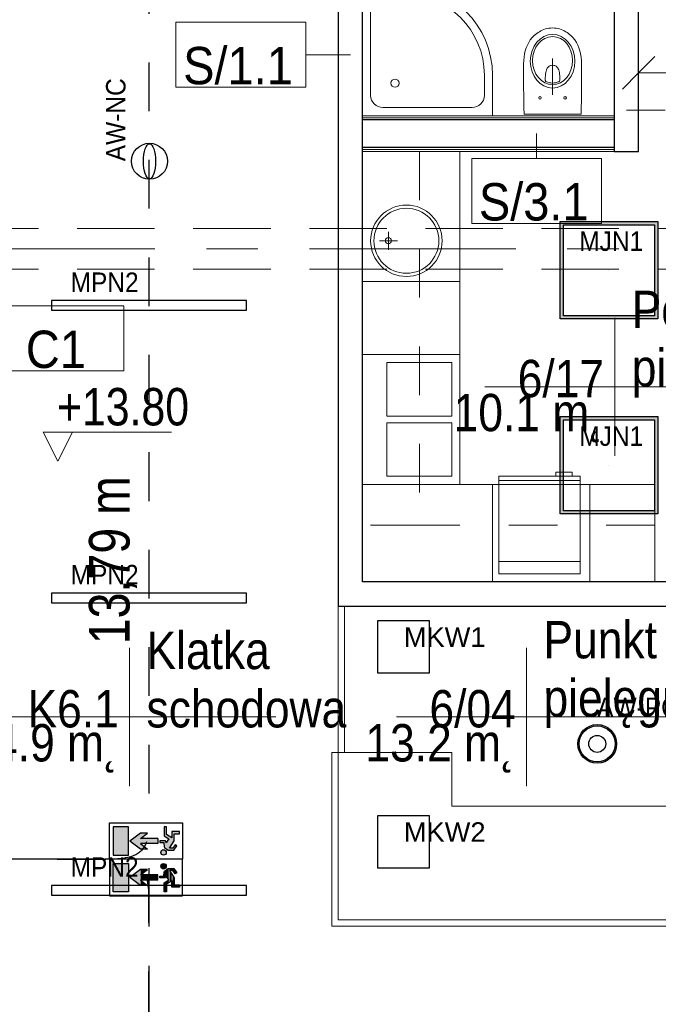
# Model space of a CAD drawing. Header units: centimetres. Extents: x -1631 to 21770, y -8842 to 3590.
# Tile 80 of 142: x -519 to -126, y 1383 to 1989. Entities that reach past the tile are written whole.
import ezdxf

# ---------------------------------------------------------------- set-up
doc = ezdxf.new("R2010")
doc.units = ezdxf.units.CM
for name, pattern in [('Dash', [60, 30, -30]), ('Oś', [222.25, 127, -31.75, 31.75, -31.75]), ('Ukryte', [71.438, 47.625, -23.813])]:
    doc.linetypes.add(name, pattern=pattern)
for name, color, linetype, lineweight in [('A-ANNO-DIMS', 211, 'Continuous', 13), ('A-ANNO-DIMS-100', 211, 'Continuous', 13), ('A-AREA-IDEN', 2, 'Continuous', 13), ('A-DETL', 90, 'Continuous', 9), ('A-DETL-HDLN', 90, 'Ukryte', 9), ('A-WALL', 113, 'Continuous', 13), ('A-WALL-FNSH', 113, 'Continuous', 13), ('A-WALL-IDEN', 211, 'Continuous', 13), ('G-ANNO-DIMS', 111, 'Continuous', 13), ('G-ANNO-TEXT', 231, 'Continuous', 13), ('I-FURN', 30, 'Continuous', 9), ('P-SANR-FIXT', 6, 'Continuous', 9), ('Q-SPCQ', 91, 'Continuous', 9), ('S-GRID', 1, 'Continuous', 13)]:
    doc.layers.add(name, color=color, linetype=linetype, lineweight=lineweight)
doc.layers.add('E_oprawy', color=12, linetype='Continuous')
doc.styles.add('Arial', font='arial.ttf', dxfattribs={"width": 0.9, "height": 18})
doc.styles.add('Arial Narrow_2', font='ARIALN.TTF', dxfattribs={"height": 23})
doc.styles.add('Arial Narrow_4', font='ARIALN.TTF', dxfattribs={"height": 25})
doc.styles.add('Arial Narrow_5', font='ARIALN.TTF', dxfattribs={"height": 20})
doc.styles.add('Arial_11', font='arial.ttf', dxfattribs={"width": 0.85, "height": 23})
doc.styles.add('Arial_12', font='arial.ttf', dxfattribs={"width": 0.9, "height": 23})
doc.dimstyles.new('Diagonal_1_100__0__wewnętrzne', dxfattribs={"dimscale": 30.48, "dimtxt": 20.468619, "dimasz": 0.656168, "dimexe": 0.164042, "dimexo": 0.0625, "dimgap": 0.032808, "dimtad": 1, "dimdec": 0, "dimdsep": 46, "dimtxsty": 'Arial Narrow_5', "dimblk1": 'OBLIQUE', "dimblk2": 'OBLIQUE', "dimsah": 1, "dimcen": 0.09, "dimazin": 0, "dimtfac": 1, "dimtdec": 4, "dimtix": 1, "dimtmove": 0, "dimatfit": 3, "dimfxl": 0, "dimtvp": 1, "dimtolj": 1, "dimtzin": 0, "dimarcsym": 0})

# ---------------------------------------------------------------- blocks, each defined once
blk = doc.blocks.new('Blat - Blat-V4-6_piętro IV __13_80 m_ - stan projektowany')
at = {"layer": 'I-FURN'}
for p, q in [((0, -60), (0, 0)), ((80, 0), (80, -60)), ((80, -60), (0, -60))]:
    blk.add_line(p, q, dxfattribs=at)
blk = doc.blocks.new('Blat - Blat-2328139-6_piętro IV __13_80 m_ - stan projektowany')
at = {"layer": 'I-FURN'}
for p, q in [((0, 60), (0, 0)), ((45, 60), (0, 60)), ((45, 0), (45, 60))]:
    blk.add_line(p, q, dxfattribs=at)
blk = doc.blocks.new('Blat - Blat-1345692-6_piętro IV __13_80 m_ - stan projektowany')
at = {"layer": 'I-FURN'}
for p, q in [((0, -60), (0, 0)), ((80, -60), (0, -60))]:
    blk.add_line(p, q, dxfattribs=at)
blk = doc.blocks.new('Blat - Blat-2328140-6_piętro IV __13_80 m_ - stan projektowany')
at = {"layer": 'I-FURN'}
for p, q in [((0, -60), (0, 0)), ((40, 0), (40, -60)), ((40, -60), (0, -60))]:
    blk.add_line(p, q, dxfattribs=at)
blk = doc.blocks.new('Blat - Blat-2328141-6_piętro IV __13_80 m_ - stan projektowany')
at = {"layer": 'I-FURN'}
for p, q in [((0, -60), (0, 0)), ((60, 0), (60, -60)), ((60, -60), (0, -60))]:
    blk.add_line(p, q, dxfattribs=at)
blk = doc.blocks.new('Blat - Blat-2328144-6_piętro IV __13_80 m_ - stan projektowany')
at = {"layer": 'I-FURN', "linetype": 'Dash'}
for p, q in [((0, -35), (0, 0)), ((230, -35), (0, -35))]:
    blk.add_line(p, q, dxfattribs=at)
blk = doc.blocks.new('Blat - Blat-2328145-6_piętro IV __13_80 m_ - stan projektowany')
at = {"layer": 'I-FURN', "linetype": 'Dash'}
for p, q in [((180, 35), (0, 35)), ((180, 0), (180, 35))]:
    blk.add_line(p, q, dxfattribs=at)
blk = doc.blocks.new('brodzik natryskowy 80x80 półokrągły - brodzik natryskowy 80x80 półokrągły-2355028-6_piętro IV __13_80 m_ - stan projektowany')
at = {"layer": 'P-SANR-FIXT'}
for p, q in [((-60, -5), (-60, 20)), ((-47.5, 15), (7.5, 15)), ((-55, -5), (-55, 7.5)), ((15, 7.5), (15, -47.5)), ((7.5, -55), (-5, -55)), ((20, -60), (-5, -60))]:
    blk.add_line(p, q, dxfattribs=at)
blk.add_circle((0, 0), 2.5, dxfattribs=at)
for centre, radius, start, end in [((-47.5, 7.5), 7.5, 90, 180), ((7.5, 7.5), 7.5, 360, 90), ((-5, -5), 55, 180, 270), ((-5, -5), 50, 180, 270), ((7.5, -47.5), 7.5, 270, 360)]:
    blk.add_arc(centre, radius, start, end, dxfattribs=at)
blk = doc.blocks.new('umywalka okrągła d _44cm stal nierdzewna - Type 1-2356170-6_piętro IV __13_80 m_ - stan projektowany')
at = {"layer": 'P-SANR-FIXT'}
for p, q in [((12.5, 17.93), (12.5, 28.93)), ((7, 23.43), (18, 23.43))]:
    blk.add_line(p, q, dxfattribs=at)
for centre, radius in [((12.5, 34.5), 22), ((12.5, 34.5), 20), ((12.5, 23.43), 1.9)]:
    blk.add_circle(centre, radius, dxfattribs=at)
blk = doc.blocks.new('zlewozmywak dwukomorowy - Type 1-2356268-6_piętro IV __13_80 m_ - stan projektowany')
at = {"layer": 'P-SANR-FIXT'}
for p, q in [((52.5, 67.5), (-27.5, 67.5)), ((-27.5, 67.5), (-27.5, 7.5)), ((52.5, 7.5), (52.5, 67.5)), ((10.5, 62.5), (-22.5, 62.5)), ((-22.5, 62.5), (-22.5, 22.5)), ((10.5, 22.5), (10.5, 62.5)), ((47.5, 62.5), (14.5, 62.5)), ((14.5, 62.5), (14.5, 22.5)), ((47.5, 22.5), (47.5, 62.5)), ((-22.5, 22.5), (10.5, 22.5)), ((14.5, 22.5), (47.5, 22.5))]:
    blk.add_line(p, q, dxfattribs=at)
blk = doc.blocks.new('lodówka niska w zabudowie - Type 1-2357182-6_piętro IV __13_80 m_ - stan projektowany')
at = {"layer": 'Q-SPCQ'}
for p, q in [((22.5, 75), (22.5, 72.5)), ((32.5, 75), (22.5, 75)), ((32.5, 72.5), (32.5, 75)), ((-12.5, 12.5), (-12.5, 72.5)), ((-12.5, 72.5), (37.5, 72.5)), ((37.5, 70), (-12.5, 70)), ((37.5, 72.5), (37.5, 12.5)), ((37.5, 20), (-12.5, 20)), ((37.5, 12.5), (-12.5, 12.5))]:
    blk.add_line(p, q, dxfattribs=at)
blk = doc.blocks.new('Miska ustępowa Nova Pro - Type 1-1223710-6_piętro IV __13_80 m_ - stan projektowany')
at = {"layer": 'P-SANR-FIXT'}
for p, q in [((1.98, 55.03), (1.27, 54.39)), ((2.72, 55.62), (1.98, 55.03)), ((3.54, 56.19), (2.72, 55.62)), ((4.37, 56.71), (3.54, 56.19)), ((5.26, 57.2), (4.37, 56.71)), ((6.17, 57.64), (5.26, 57.2)), ((7.14, 58.04), (6.17, 57.64)), ((8.15, 58.36), (7.14, 58.04)), ((9.18, 58.63), (8.15, 58.36)), ((10.24, 58.83), (9.18, 58.63)), ((11.35, 58.95), (10.24, 58.83)), ((12.51, 59), (11.35, 58.95)), ((13.65, 58.95), (12.51, 59)), ((14.76, 58.83), (13.65, 58.95)), ((15.82, 58.63), (14.76, 58.83)), ((16.85, 58.36), (15.82, 58.63)), ((17.86, 58.04), (16.85, 58.36)), ((18.83, 57.64), (17.86, 58.04)), ((19.74, 57.2), (18.83, 57.64)), ((20.63, 56.71), (19.74, 57.2)), ((21.46, 56.19), (20.63, 56.71)), ((22.28, 55.62), (21.46, 56.19)), ((23.02, 55.03), (22.28, 55.62)), ((23.73, 54.39), (23.02, 55.03)), ((-2.19, 50.07), (-3.03, 48.44)), ((-1.2, 51.63), (-2.19, 50.07)), ((-0.04, 53.06), (-1.2, 51.63)), ((1.27, 54.39), (-0.04, 53.06)), ((25.04, 53.06), (23.73, 54.39)), ((26.2, 51.63), (25.04, 53.06)), ((27.19, 50.07), (26.2, 51.63)), ((28.03, 48.44), (27.19, 50.07)), ((-4.73, 42.99), (-5.05, 41.02)), ((-4.31, 44.89), (-4.73, 42.99)), ((-3.74, 46.72), (-4.31, 44.89)), ((-3.03, 48.44), (-3.74, 46.72)), ((28.74, 46.72), (28.03, 48.44)), ((29.31, 44.89), (28.74, 46.72)), ((29.75, 42.99), (29.31, 44.89)), ((30.05, 41.02), (29.75, 42.99)), ((-5.24, 38.97), (-5.32, 36.85)), ((-5.32, 36.85), (-5.32, 29.36)), ((-5.05, 41.02), (-5.24, 38.97)), ((12.5, 17.77), (12.5, 40.26)), ((30.24, 38.97), (30.05, 41.02)), ((30.32, 36.85), (30.24, 38.97)), ((30.32, 29.36), (30.32, 36.85)), ((8.1, 29.53), (8.2, 30.61)), ((8.2, 30.61), (8.32, 31.58)), ((8.32, 31.58), (8.47, 32.41)), ((8.47, 32.41), (8.69, 33.15)), ((8.69, 33.15), (8.96, 33.77)), ((8.96, 33.77), (9.26, 34.31)), ((9.26, 34.31), (9.6, 34.76)), ((9.6, 34.76), (9.97, 35.1)), ((9.97, 35.1), (10.37, 35.4)), ((10.37, 35.4), (10.79, 35.64)), ((10.79, 35.64), (11.21, 35.82)), ((11.21, 35.82), (11.62, 35.94)), ((11.62, 35.94), (12.51, 36.04)), ((12.51, 36.04), (13.38, 35.94)), ((13.38, 35.94), (13.8, 35.82)), ((13.8, 35.82), (14.24, 35.64)), ((14.24, 35.64), (14.63, 35.4)), ((14.63, 35.4), (15.03, 35.1)), ((15.03, 35.1), (15.4, 34.76)), ((15.4, 34.76), (15.74, 34.31)), ((15.74, 34.31), (16.04, 33.77)), ((16.04, 33.77), (16.31, 33.15)), ((16.31, 33.15), (16.53, 32.41)), ((16.53, 32.41), (16.71, 31.58)), ((16.71, 31.58), (16.83, 30.61)), ((16.83, 30.61), (16.9, 29.53)), ((-5.32, 29.36), (-5.29, 21.78)), ((8.05, 28.3), (8.1, 29.53)), ((8.05, 26.94), (8.05, 28.3)), ((8.1, 26.62), (8.05, 26.94)), ((8.22, 26.32), (8.1, 26.62)), ((8.42, 26.08), (8.22, 26.32)), ((8.67, 25.9), (8.42, 26.08)), ((9.6, 25.56), (8.67, 25.9)), ((10.56, 25.29), (9.6, 25.56)), ((11.53, 25.14), (10.56, 25.29)), ((12.51, 25.09), (11.53, 25.14)), ((13.47, 25.14), (12.51, 25.09)), ((14.44, 25.29), (13.47, 25.14)), ((15.4, 25.56), (14.44, 25.29)), ((16.34, 25.9), (15.4, 25.56)), ((16.58, 26.08), (16.34, 25.9)), ((16.78, 26.32), (16.58, 26.08)), ((16.93, 26.62), (16.78, 26.32)), ((16.9, 29.53), (16.95, 28.3)), ((16.95, 26.94), (16.93, 26.62)), ((16.95, 28.3), (16.95, 26.94)), ((30.29, 21.78), (30.32, 29.36)), ((-5.29, 21.78), (-5.24, 17.94)), ((30.27, 17.94), (30.29, 21.78)), ((-5.24, 17.94), (-5.2, 14.02)), ((-5.2, 14.02), (-5.15, 10.04)), ((30.15, 10.04), (30.22, 14.02)), ((30.22, 14.02), (30.27, 17.94)), ((-5.15, 10.04), (-5.05, 6)), ((30.05, 6), (30.15, 10.04)), ((-5.05, 6), (30.05, 6))]:
    blk.add_line(p, q, dxfattribs=at)
for centre in [(4.76, 16), (20.24, 16)]:
    blk.add_circle(centre, 0.752, dxfattribs=at)
for centre, major_axis, ratio in [((12.5, 38.51), (0, 16.5), 0.830338), ((12.5, 38.92), (0, 14.8), 0.83084)]:
    blk.add_ellipse(centre, major_axis=major_axis, ratio=ratio, dxfattribs=at)
blk = doc.blocks.new('Lada rejestracji1 - Lada rejestracji-2359770-6_piętro IV __13_80 m_ - stan projektowany')
at = {"layer": 'I-FURN'}
for p, q in [((1431.33, 30.12), (1431.33, 326.62)), ((1431.33, 326.62), (1538.33, 326.62)), ((1435.33, 30.12), (1435.33, 322.62)), ((1435.33, 322.62), (1538.33, 322.62)), ((1435.33, 322.62), (1435.33, 30.12)), ((1538.33, 322.62), (1435.33, 322.62)), ((1538.33, 326.62), (1538.33, 322.62)), ((1538.33, 322.62), (1538.33, 318.62)), ((1628.33, 322.62), (1538.33, 322.62)), ((1538.33, 252.62), (1538.33, 322.62)), ((1538.33, 318.62), (1628.33, 318.62)), ((1505.33, -227.38), (1505.33, 252.62)), ((1505.33, 252.62), (1538.33, 252.62)), ((1431.33, -4.88), (1431.33, -301.38)), ((1441.33, -4.88), (1435.33, -4.88)), ((1441.33, -291.38), (1441.33, -4.88)), ((1538.33, -227.38), (1505.33, -227.38)), ((1538.33, -291.38), (1538.33, -227.38)), ((1538.33, -291.38), (1441.33, -291.38)), ((1538.33, -301.38), (1538.33, -291.38)), ((1628.33, -293.38), (1538.58, -293.38)), ((1538.58, -293.38), (1538.58, -297.38)), ((1431.33, -301.38), (1538.33, -301.38)), ((1538.58, -297.38), (1628.33, -297.38))]:
    blk.add_line(p, q, dxfattribs=at)
blk = doc.blocks.new('Spot Elevations - Kota wyk 2-385235-6_piętro IV __13_80 m_ - stan projektowany')
at = {"layer": 'G-ANNO-DIMS'}
for p, q in [((0, 0), (-0.09, 0.18)), ((-0.09, 0.18), (0.6992, 0.18)), ((0, 0), (0.09, 0.18))]:
    blk.add_line(p, q, dxfattribs=at)
blk = doc.blocks.new('METKA_POMIESZCZENIA2 - Rozbudowana - bez ramki-2396678-6_piętro IV __13_80 m_ - stan projektowany')
at = {"layer": 'A-AREA-IDEN'}
for p, q in [((0, 0.425), (0, 0)), ((0.0976, 0), (-0.8, 0)), ((-0.8, 0), (0.9, 0)), ((0, 0), (0, -0.425))]:
    blk.add_line(p, q, dxfattribs=at)
blk = doc.blocks.new('DIMBLOCK202-6_piętro IV __13_80 m_ - stan projektowany')
at = {"layer": 'A-ANNO-DIMS-100', "transparency": 16777216}
for p, q in [((-137.62, 1956.75), (-127.62, 1966.75)), ((-2.62, 1956.75), (7.38, 1966.75)), ((-137.62, 1951.75), (-137.62, 1961.75)), ((-2.62, 1951.75), (-2.62, 1961.75)), ((-137.62, 1956.75), (-147.62, 1946.75)), ((-2.62, 1956.75), (-137.62, 1956.75)), ((-137.62, 1956.75), (-137.62, 1951.75)), ((-2.62, 1956.75), (-12.62, 1946.75)), ((-2.62, 1956.75), (-2.62, 1951.75))]:
    blk.add_line(p, q, dxfattribs=at)
at = {"layer": 'A-ANNO-DIMS-100', "color": 0, "transparency": 16777216, "insert": (-89.13, 1983.6), "char_height": 20, "width": 45.6158, "attachment_point": 1, "line_spacing_factor": 0.974696, "style": 'Arial Narrow_5'}
blk.add_mtext('135', dxfattribs=at)
blk = doc.blocks.new('_Oblique')
at = {"color": 0, "linetype": 'ByBlock', "lineweight": -2}
blk.add_line((-0.5, -0.5), (0.5, 0.5), dxfattribs=at)
blk = doc.blocks.new('ET sciana_AT7 - 10mm-2270614-6_piętro IV __13_80 m_ - stan projektowany')
at = {"layer": 'A-WALL-IDEN'}
for p, q in [((-0.4, 0.196875), (0.4, 0.196875)), ((-0.4, -0.203125), (-0.4, 0.196875)), ((0.4, 0.196875), (0.4, -0.203125)), ((-0.4, -0.203125), (0.4, -0.203125))]:
    blk.add_line(p, q, dxfattribs=at)
blk = doc.blocks.new('MKW2')
at = {"layer": 'E_oprawy', "linetype": 'ByBlock'}
blk.add_lwpolyline([(-16, 16), (-16, -16), (16, -16), (16, 16)], close=True, dxfattribs=at)
blk.add_circle((0, 0), 0.01, dxfattribs=at)
at = {"layer": 'E_oprawy', "color": 4, "linetype": 'ByBlock', "insert": (0.16, 12.05), "char_height": 0.2, "width": 42.2965, "attachment_point": 1}
blk.add_mtext('{\\fArial|b0|i0|c0|p0;\\H60x;MKW2}', dxfattribs=at)
blk = doc.blocks.new('MKW1')
at = {"layer": 'E_oprawy', "linetype": 'ByBlock'}
blk.add_lwpolyline([(-15.99, 15.99), (-15.99, -16.01), (16.01, -16.01), (16.01, 15.99)], close=True, dxfattribs=at)
blk.add_circle((0.01, -0.01), 0.01, dxfattribs=at)
at = {"layer": 'E_oprawy', "color": 4, "linetype": 'ByBlock', "insert": (0.16, 12.04), "char_height": 0.2, "width": 46.0218, "attachment_point": 1}
blk.add_mtext('{\\fArial|b0|i0|c0|p0;\\H60x;MKW1}', dxfattribs=at)
blk = doc.blocks.new('MPN2')
at = {"layer": 'E_oprawy', "linetype": 'ByBlock'}
blk.add_lwpolyline([(-60, 3), (-60, -3), (60, -3), (60, 3)], close=True, dxfattribs=at)
at = {"layer": 'E_oprawy'}
blk.add_circle((0, 0), 0.00001, dxfattribs=at)
at = {"layer": 'E_oprawy', "color": 4, "style": 'Arial', "width": 0.9}
blk.add_text('MPN2', height=12, dxfattribs=at).set_placement((-48.27, 8.29))
blk = doc.blocks.new('MJN1')
at = {"layer": 'E_oprawy', "linetype": 'ByBlock'}
h = blk.add_hatch(color=256, dxfattribs=at)
h.paths.add_polyline_path([(-30, -30), (-30, 30), (30, 30), (30, -30)])
h.paths.add_polyline_path([(-28, -28), (-28, 28), (28, 28), (28, -28)], flags=16)
for points in [[(-30, -30), (-30, 30), (30, 30), (30, -30)], [(-28, -28), (-28, 28), (28, 28), (28, -28)]]:
    blk.add_lwpolyline(points, close=True, dxfattribs=at)
blk.add_circle((0, 0), 0.0000001, dxfattribs=at)
at = {"layer": 'E_oprawy', "color": 4, "style": 'Arial', "width": 0.9}
blk.add_text('MJN1', height=12, dxfattribs=at).set_placement((-18.29, 11.9))
blk = doc.blocks.new('AW-PO')
at = {"layer": 'E_oprawy'}
h = blk.add_hatch(color=1, dxfattribs=at)
edge = h.paths.add_edge_path()
edge.add_arc((0, 0), 11.92, 0, 360)
edge = h.paths.add_edge_path(flags=16)
edge.add_arc((0, 0), 11.07, 0, 360)
at = {"layer": 'E_oprawy', "color": 1, "linetype": 'ByBlock'}
for radius in [11.92, 11.07, 5.21]:
    blk.add_circle((0, 0), radius, dxfattribs=at)
at = {"layer": 'E_oprawy', "color": 1, "style": 'Arial', "width": 0.9}
blk.add_text('AW-PO', height=12, dxfattribs=at).set_placement((0, 16.52))
blk = doc.blocks.new('AW-NC')
at = {"layer": 'E_oprawy', "color": 1, "linetype": 'ByBlock'}
blk.add_circle((-0.05, -0.31), 11.07, dxfattribs=at)
blk.add_ellipse((-0.05, -0.31), major_axis=(10.73, 0), ratio=0.349074, dxfattribs=at)
at = {"layer": 'E_oprawy', "color": 1, "style": 'Arial', "width": 0.9}
blk.add_text('AW-NC', height=12, dxfattribs=at).set_placement((-0.05, 14.5))
blk = doc.blocks.new('EW-2')
at = {"layer": 'E_oprawy'}
h = blk.add_hatch(color=3, dxfattribs=at)
h.paths.add_polyline_path([(2.23, 2.59), (11.57, 2.59), (11.57, 19.91), (2.23, 19.91)])
h.paths.add_polyline_path([(19.07, 12.86), (23.45, 16.18), (18.95, 16.18), (12.44, 11.25), (18.95, 6.32), (23.45, 6.32), (19.07, 9.64), (29.76, 9.64), (29.76, 12.86)])
h.paths.add_polyline_path([(34.83, 10.13), (34.45, 11.43), (30.95, 11.43), (30.95, 10.28), (33.37, 10.28), (33.55, 7.66), (33.78, 7.2), (36.15, 5.56), (39.6, 5.56), (40.91, 7.61), (41.35, 8.3), (40.34, 8.95), (39, 6.86), (36.98, 6.86), (39.76, 11.38), (39.76, 15.71), (43.08, 15.71), (43.08, 17.09), (38.25, 17.11), (38.25, 13.31), (35.12, 15.31), (35.12, 19.91), (33.6, 19.91), (33.6, 14.51), (36.47, 12.55), (35.51, 11.13)])
h.paths.add_polyline_path([(33.25, 2.59, 1), (33.25, 5.94, 1)])
at = {"layer": 'E_oprawy', "color": 3}
for p, q in [((0, 0), (0, 22.5)), ((0, 22.5), (45, 22.5)), ((45, 22.5), (45, 0)), ((45, 0), (0, 0)), ((0, 0), (0, -22.5)), ((45, 0), (0, 0)), ((0, 0), (0, -22.5)), ((45, -22.5), (45, 0)), ((0, -22.5), (45, -22.5))]:
    blk.add_line(p, q, dxfattribs=at)
at = {"layer": 'E_oprawy', "color": 3, "linetype": 'Continuous'}
for p, q in [((11.57, 19.91), (2.23, 19.91)), ((2.23, 19.91), (2.23, 2.59)), ((11.57, 2.59), (11.57, 19.91)), ((35.12, 19.91), (33.6, 19.91)), ((33.6, 19.91), (33.6, 14.51)), ((35.12, 15.31), (35.12, 19.91)), ((18.95, 16.18), (12.44, 11.25)), ((23.45, 16.18), (18.95, 16.18)), ((19.07, 12.86), (23.45, 16.18)), ((29.76, 12.86), (19.07, 12.86)), ((29.76, 12.86), (29.76, 9.64)), ((33.6, 14.51), (36.47, 12.55)), ((38.25, 13.31), (35.12, 15.31)), ((36.47, 12.55), (35.51, 11.13)), ((43.08, 17.09), (38.25, 17.11)), ((38.25, 17.11), (38.25, 13.31)), ((39.76, 11.38), (39.76, 15.71)), ((39.76, 15.71), (43.08, 15.71)), ((43.08, 15.71), (43.08, 17.09)), ((18.95, 6.32), (12.44, 11.25)), ((23.45, 6.32), (18.95, 6.32)), ((29.76, 9.64), (19.07, 9.64)), ((19.07, 9.64), (23.45, 6.32)), ((34.45, 11.43), (30.95, 11.43)), ((30.95, 11.43), (30.95, 10.28)), ((30.95, 10.28), (33.37, 10.28)), ((33.37, 10.28), (33.55, 7.66)), ((33.55, 7.66), (33.78, 7.2)), ((33.78, 7.2), (36.15, 5.56)), ((34.83, 10.13), (34.45, 11.43)), ((35.51, 11.13), (34.83, 10.13)), ((36.98, 6.86), (39.76, 11.38)), ((39, 6.86), (36.98, 6.86)), ((40.34, 8.95), (39, 6.86)), ((39.6, 5.56), (40.91, 7.61)), ((41.35, 8.3), (40.34, 8.95)), ((40.91, 7.61), (41.35, 8.3)), ((2.23, 2.59), (11.57, 2.59)), ((36.15, 5.56), (39.6, 5.56)), ((2.23, -2.59), (11.57, -2.59)), ((2.23, -19.91), (2.23, -2.59)), ((11.57, -2.59), (11.57, -19.91)), ((33.78, -7.2), (36.15, -5.56)), ((36.15, -5.56), (39.6, -5.56)), ((39.6, -5.56), (40.91, -7.61)), ((18.95, -6.32), (12.44, -11.25)), ((18.95, -16.18), (12.44, -11.25)), ((23.45, -6.32), (18.95, -6.32)), ((19.07, -9.64), (23.45, -6.32)), ((29.76, -9.64), (19.07, -9.64)), ((29.76, -12.86), (29.76, -9.64)), ((30.95, -11.43), (30.95, -10.28)), ((30.95, -10.28), (33.37, -10.28)), ((34.45, -11.43), (30.95, -11.43)), ((33.37, -10.28), (33.55, -7.66)), ((33.55, -7.66), (33.78, -7.2)), ((34.83, -10.13), (34.45, -11.43)), ((35.51, -11.13), (34.83, -10.13)), ((36.47, -12.55), (35.51, -11.13)), ((39, -6.86), (36.98, -6.86)), ((36.98, -6.86), (39.76, -11.38)), ((40.34, -8.95), (39, -6.86)), ((39.76, -11.38), (39.76, -15.71)), ((41.35, -8.3), (40.34, -8.95)), ((40.91, -7.61), (41.35, -8.3)), ((23.45, -16.18), (18.95, -16.18)), ((29.76, -12.86), (19.07, -12.86)), ((19.07, -12.86), (23.45, -16.18)), ((33.6, -14.51), (36.47, -12.55)), ((33.6, -19.91), (33.6, -14.51)), ((38.25, -13.31), (35.12, -15.31)), ((35.12, -15.31), (35.12, -19.91)), ((38.25, -17.11), (38.25, -13.31)), ((43.08, -17.09), (38.25, -17.11)), ((39.76, -15.71), (43.08, -15.71)), ((43.08, -15.71), (43.08, -17.09)), ((11.57, -19.91), (2.23, -19.91)), ((35.12, -19.91), (33.6, -19.91))]:
    blk.add_line(p, q, dxfattribs=at)
for centre in [(33.25, 4.26), (33.25, -4.26)]:
    blk.add_circle(centre, 1.68, dxfattribs=at)
for points in [[(11.57, -19.91), (11.57, -2.59), (2.23, -19.91)], [(2.23, -19.91), (11.57, -2.59), (2.23, -2.59)], [(32.07, -5.45), (32.07, -3.08), (31.57, -4.26)], [(33.25, -5.94), (33.25, -2.59), (32.07, -5.45)], [(32.07, -5.45), (33.25, -2.59), (32.07, -3.08)], [(33.25, -5.94), (33.37, -2.63), (33.25, -2.59)], [(33.37, -5.9), (33.37, -2.63), (33.25, -5.94)], [(33.37, -5.9), (33.55, -2.71), (33.37, -2.63)], [(33.55, -5.82), (33.55, -2.71), (33.37, -5.9)], [(33.55, -5.82), (33.6, -2.73), (33.55, -2.71)], [(33.6, -5.8), (33.6, -2.73), (33.55, -5.82)], [(33.6, -5.8), (33.78, -2.8), (33.6, -2.73)], [(33.78, -5.73), (33.78, -2.8), (33.6, -5.8)], [(33.78, -5.73), (34.44, -3.08), (33.78, -2.8)], [(34.44, -5.45), (34.44, -3.08), (33.78, -5.73)], [(34.44, -5.45), (34.45, -3.09), (34.44, -3.08)], [(34.45, -5.43), (34.45, -3.09), (34.44, -5.45)], [(34.45, -5.43), (34.83, -4.01), (34.45, -3.09)], [(34.83, -4.52), (34.83, -4.01), (34.45, -5.43)], [(34.83, -4.52), (34.93, -4.26), (34.83, -4.01)], [(35.51, -11.13), (35.51, -6), (35.12, -10.56)], [(35.12, -10.56), (35.51, -6), (35.12, -6.28)], [(36.15, -12.08), (36.15, -5.56), (35.51, -11.13)], [(35.51, -11.13), (36.15, -5.56), (35.51, -6)], [(36.47, -12.55), (36.47, -5.56), (36.15, -12.08)], [(36.15, -12.08), (36.47, -5.56), (36.15, -5.56)], [(36.98, -14.12), (36.98, -5.56), (36.47, -14.45)], [(36.47, -14.45), (36.98, -5.56), (36.47, -5.56)], [(38.25, -6.86), (38.25, -5.56), (36.98, -6.86)], [(36.98, -6.86), (38.25, -5.56), (36.98, -5.56)], [(39, -6.86), (39, -5.56), (38.25, -6.86)], [(38.25, -6.86), (39, -5.56), (38.25, -5.56)], [(39.6, -7.8), (39.6, -5.56), (39, -6.86)], [(39, -6.86), (39.6, -5.56), (39, -5.56)], [(39.6, -7.8), (39.76, -5.81), (39.6, -5.56)], [(39.76, -8.06), (39.76, -5.81), (39.6, -7.8)], [(39.76, -8.06), (40.34, -6.71), (39.76, -5.81)], [(18.95, -16.18), (18.95, -6.32), (12.44, -11.25)], [(19.07, -16.18), (19.07, -6.32), (18.95, -16.18)], [(18.95, -16.18), (19.07, -6.32), (18.95, -6.32)], [(19.07, -9.64), (23.45, -6.32), (19.07, -6.32)], [(23.45, -12.86), (23.45, -9.64), (19.07, -12.86)], [(19.07, -12.86), (23.45, -9.64), (19.07, -9.64)], [(29.76, -12.86), (29.76, -9.64), (23.45, -12.86)], [(23.45, -12.86), (29.76, -9.64), (23.45, -9.64)], [(31.57, -11.43), (31.57, -10.28), (30.95, -11.43)], [(30.95, -11.43), (31.57, -10.28), (30.95, -10.28)], [(32.07, -11.43), (32.07, -10.28), (31.57, -11.43)], [(31.57, -11.43), (32.07, -10.28), (31.57, -10.28)], [(33.25, -11.43), (33.25, -10.28), (32.07, -11.43)], [(32.07, -11.43), (33.25, -10.28), (32.07, -10.28)], [(33.37, -11.43), (33.37, -10.28), (33.25, -11.43)], [(33.25, -11.43), (33.37, -10.28), (33.25, -10.28)], [(33.55, -11.43), (33.55, -7.66), (33.37, -11.43)], [(33.37, -11.43), (33.55, -7.66), (33.37, -10.28)], [(33.6, -11.43), (33.6, -7.56), (33.55, -11.43)], [(33.55, -11.43), (33.6, -7.56), (33.55, -7.66)], [(33.78, -11.43), (33.78, -7.2), (33.6, -11.43)], [(33.6, -11.43), (33.78, -7.2), (33.6, -7.56)], [(34.44, -11.43), (34.44, -6.74), (33.78, -11.43)], [(33.78, -11.43), (34.44, -6.74), (33.78, -7.2)], [(34.45, -11.43), (34.45, -6.74), (34.44, -11.43)], [(34.44, -11.43), (34.45, -6.74), (34.44, -6.74)], [(34.83, -10.13), (34.83, -6.47), (34.45, -11.43)], [(34.45, -11.43), (34.83, -6.47), (34.45, -6.74)], [(34.93, -10.29), (34.93, -6.4), (34.83, -10.13)], [(34.83, -10.13), (34.93, -6.4), (34.83, -6.47)], [(35.12, -10.56), (35.12, -6.28), (34.93, -10.29)], [(34.93, -10.29), (35.12, -6.28), (34.93, -6.4)], [(36.98, -14.12), (38.25, -8.92), (36.98, -6.86)], [(38.25, -13.31), (38.25, -8.92), (36.98, -14.12)], [(38.25, -17.11), (39, -10.14), (38.25, -8.92)], [(39, -17.1), (39, -10.14), (38.25, -17.11)], [(39, -17.1), (39.6, -11.12), (39, -10.14)], [(39.6, -17.1), (39.6, -11.12), (39, -17.1)], [(39.6, -17.1), (39.76, -11.38), (39.6, -11.12)], [(39.76, -17.1), (39.76, -11.38), (39.6, -17.1)], [(40.34, -8.95), (40.34, -6.71), (39.76, -8.06)], [(40.34, -8.95), (40.91, -7.61), (40.34, -6.71)], [(40.91, -8.58), (40.91, -7.61), (40.34, -8.95)], [(40.91, -8.58), (41.35, -8.3), (40.91, -7.61)], [(19.07, -16.18), (23.45, -16.18), (19.07, -12.86)], [(33.78, -19.91), (33.78, -14.38), (33.6, -19.91)], [(33.6, -19.91), (33.78, -14.38), (33.6, -14.51)], [(34.44, -19.91), (34.44, -13.94), (33.78, -19.91)], [(33.78, -19.91), (34.44, -13.94), (33.78, -14.38)], [(34.45, -19.91), (34.45, -13.93), (34.44, -19.91)], [(34.44, -19.91), (34.45, -13.93), (34.44, -13.94)], [(34.83, -19.91), (34.83, -13.67), (34.45, -19.91)], [(34.45, -19.91), (34.83, -13.67), (34.45, -13.93)], [(34.93, -19.91), (34.93, -13.6), (34.83, -19.91)], [(34.83, -19.91), (34.93, -13.6), (34.83, -13.67)], [(35.12, -19.91), (35.12, -13.48), (34.93, -19.91)], [(34.93, -19.91), (35.12, -13.48), (34.93, -13.6)], [(35.51, -15.06), (35.51, -13.21), (35.12, -15.31)], [(35.12, -15.31), (35.51, -13.21), (35.12, -13.48)], [(36.15, -14.65), (36.15, -12.77), (35.51, -15.06)], [(35.51, -15.06), (36.15, -12.77), (35.51, -13.21)], [(36.47, -14.45), (36.47, -12.55), (36.15, -14.65)], [(36.15, -14.65), (36.47, -12.55), (36.15, -12.77)], [(40.34, -17.1), (40.34, -15.71), (39.76, -17.1)], [(39.76, -17.1), (40.34, -15.71), (39.76, -15.71)], [(40.91, -17.1), (40.91, -15.71), (40.34, -17.1)], [(40.34, -17.1), (40.91, -15.71), (40.34, -15.71)], [(41.35, -17.09), (41.35, -15.71), (40.91, -17.1)], [(40.91, -17.1), (41.35, -15.71), (40.91, -15.71)], [(43.08, -17.09), (43.08, -15.71), (41.35, -17.09)], [(41.35, -17.09), (43.08, -15.71), (41.35, -15.71)]]:
    blk.add_solid(points, dxfattribs=at)

msp = doc.modelspace()

# ---------------------------------------------------------------- linework, layer by layer
at = {"layer": 'A-DETL', "linetype": 'Dash', "lineweight": 25}
for points, knots in [([(-552.77, 2638.57), (-478.91, 2638.57), (-476.08, 2638.57), (-439.12, 2638.57), (-439.12, 2601.62), (-439.12, 2598.79), (-439.12, 2573.54), (-439.12, 1655.82), (-439.12, 1618.87), (-439.12, 1616.04), (-439.12, 1512.36), (-439.12, 1509.53), (-439.12, 1472.57), (-476.08, 1472.57), (-478.91, 1472.57), (-555.62, 1472.57)], [0, 0, 0, 0, 1.242892, 2.082132, 2.921372, 3.63261, 13.975949, 24.692511, 35.163852, 36.732804, 37.928533, 39.497485, 40.336725, 41.175965, 42.450024, 42.450024, 42.450024, 42.450024]), ([(-555.62, 1472.57), (-478.91, 1472.57), (-476.08, 1472.57), (-439.12, 1472.57), (-439.12, 1435.62), (-439.12, 1432.79), (-439.12, 1329.11), (-439.12, 1326.28), (-439.12, 1289.33), (-402.17, 1289.33), (-399.34, 1289.33), (54.38, 1289.33), (347.2, 1289.33), (391.67, 1289.33), (418.55, 1316.21), (413.88, 1393.93), (413.88, 1663.13)], [0, 0, 0, 0, 1.274059, 2.1133, 2.95254, 4.521491, 5.717221, 7.286172, 8.125412, 8.964652, 14.361634, 22.556861, 31.207392, 35.311818, 37.065318, 41.276562, 41.276562, 41.276562, 41.276562]), ([(-561.62, 233.02), (-511.61, 233.02), (-497.78, 233.02), (-439.12, 233.02), (-439.12, 251.36), (-439.12, 296.62), (-439.12, 1289.33), (-439.12, 1326.28), (-439.12, 1329.11), (-439.12, 1432.79), (-439.12, 1435.62), (-439.12, 1472.57), (-476.08, 1472.57), (-478.91, 1472.57), (-555.62, 1472.57)], [0, 0, 0, 0, 1.339676, 2.332925, 3.669947, 15.221807, 26.977257, 38.268666, 39.837617, 41.033347, 42.602298, 43.441538, 44.280778, 45.554838, 45.554838, 45.554838, 45.554838]), ([(-555.62, 1472.57), (-478.91, 1472.57), (-450.62, 1472.57), (-439.12, 1472.57), (-439.12, 1461.07), (-439.12, 1432.79), (-439.12, 1329.11), (-439.12, 1326.28), (-439.12, 1289.33), (-402.17, 1289.33), (-399.34, 1289.33), (54.38, 1289.33), (347.2, 1289.33), (391.67, 1289.33), (413.88, 1267.11), (413.88, 1211.15), (413.88, 1019.9)], [0, 0, 0, 0, 1.274059, 1.834911, 2.395763, 3.964714, 5.438832, 7.007784, 7.847024, 8.686264, 14.083246, 22.278473, 30.929004, 34.961158, 36.402966, 39.45005, 39.45005, 39.45005, 39.45005])]:
    msp.add_open_spline(points, degree=3, knots=knots, dxfattribs=at)
at = {"layer": 'A-DETL-HDLN'}
for p, q in [((-1197.62, 1860.83), (1172.38, 1860.83)), ((-1197.62, 1835.83), (1172.38, 1835.83))]:
    msp.add_line(p, q, dxfattribs=at)
at = {"layer": 'A-WALL', "color": 7, "lineweight": 25}
for p, q in [((-322.62, 2110.33), (-322.62, 1628.33)), ((-307.62, 1643.33), (-307.62, 2095.33)), ((-152.62, 2095.33), (-152.62, 1908.33)), ((-137.62, 1908.33), (-137.62, 2095.33)), ((-152.62, 1927.83), (-307.62, 1927.83)), ((-152.62, 1910.83), (-307.62, 1910.83)), ((-152.62, 1908.33), (-137.62, 1908.33)), ((-116.12, 1643.33), (-307.62, 1643.33)), ((-322.62, 1628.33), (-116.12, 1628.33))]:
    msp.add_line(p, q, dxfattribs=at)
at = {"layer": 'A-WALL'}
for p, q in [((-152.62, 1929.08), (-307.62, 1929.08)), ((-152.62, 1909.58), (-307.62, 1909.58))]:
    msp.add_line(p, q, dxfattribs=at)
at = {"layer": 'A-WALL-FNSH', "color": 250, "lineweight": 9}
for p, q in [((-152.62, 1930.33), (-307.62, 1930.33)), ((-307.62, 1908.33), (-152.62, 1908.33))]:
    msp.add_line(p, q, dxfattribs=at)
at = {"layer": 'A-WALL-IDEN'}
for p, q in [((-315.12, 1967.84), (-342.5, 1967.84)), ((-145.12, 1933.66), (-121.31, 1933.66)), ((-200.41, 1919.33), (-200.41, 1904))]:
    msp.add_line(p, q, dxfattribs=at)
at = {"layer": 'S-GRID', "linetype": 'Oś'}
msp.add_line((1342.46, 1848.33), (-1368.76, 1848.33), dxfattribs=at)

# ---------------------------------------------------------------- block references
at = {"layer": 'A-AREA-IDEN', "xscale": 99.99999999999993, "yscale": 99.99999999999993, "zscale": 99.99999999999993}
for p in [(-152.28, 1763.49), (-451.04, 1560.2), (-206.61, 1560.2)]:
    msp.add_blockref('METKA_POMIESZCZENIA2 - Rozbudowana - bez ramki-2396678-6_piętro IV __13_80 m_ - stan projektowany', p, dxfattribs=at)
at = {"layer": 'A-WALL-IDEN', "xscale": 99.99999999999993, "yscale": 99.99999999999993, "zscale": 99.99999999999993}
for p in [(-382.5, 1968.15), (-200.41, 1884.31), (-494.63, 1793.51)]:
    msp.add_blockref('ET sciana_AT7 - 10mm-2270614-6_piętro IV __13_80 m_ - stan projektowany', p, dxfattribs=at)
at = {"layer": 'E_oprawy', "color": 2, "rotation": 90}
msp.add_blockref('AW-NC', (-439.06, 1902.31), dxfattribs=at)
at = {"layer": 'E_oprawy'}
for name, p in [('MJN1', (-155.9, 1835.19)), ('MPN2', (-439.12, 1813.51)), ('MJN1', (-155.9, 1715.19)), ('MPN2', (-439.12, 1633.51)), ('MPN2', (-439.12, 1453.51))]:
    msp.add_blockref(name, p, dxfattribs=at)
at = {"layer": 'E_oprawy', "color": 2}
for name, p in [('MKW1', (-282.34, 1603.33)), ('MKW2', (-282.32, 1483.33)), ('EW-2', (-463.37, 1472.57))]:
    msp.add_blockref(name, p, dxfattribs=at)
at = {"layer": 'E_oprawy', "linetype": 'ByBlock'}
msp.add_blockref('AW-PO', (-163.13, 1543.62), dxfattribs=at)
at = {"layer": 'G-ANNO-DIMS', "xscale": 99.99999999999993, "yscale": 99.99999999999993, "zscale": 99.99999999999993}
msp.add_blockref('Spot Elevations - Kota wyk 2-385235-6_piętro IV __13_80 m_ - stan projektowany', (-495.16, 1717.59), dxfattribs=at)
at = {"layer": 'I-FURN'}
for name, p, rotation in [('Blat - Blat-1345692-6_piętro IV __13_80 m_ - stan projektowany', (-307.62, 1828.33), 90.00000000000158), ('Blat - Blat-2328139-6_piętro IV __13_80 m_ - stan projektowany', (-307.62, 1828.33), 269.9999999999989), ('Blat - Blat-V4-6_piętro IV __13_80 m_ - stan projektowany', (-307.62, 1703.33), 90.00000000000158), ('Blat - Blat-1345692-6_piętro IV __13_80 m_ - stan projektowany', (-227.62, 1643.33), 180), ('Blat - Blat-2328141-6_piętro IV __13_80 m_ - stan projektowany', (-167.62, 1643.33), 180), ('Blat - Blat-2328140-6_piętro IV __13_80 m_ - stan projektowany', (-127.62, 1643.33), 180), ('Lada rejestracji1 - Lada rejestracji-2359770-6_piętro IV __13_80 m_ - stan projektowany', (0, 0), 90.00000000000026)]:
    msp.add_blockref(name, p, dxfattribs=dict(at, rotation=rotation))
at = {"layer": 'I-FURN', "linetype": 'Dash', "rotation": 90.00000000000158}
msp.add_blockref('Blat - Blat-2328144-6_piętro IV __13_80 m_ - stan projektowany', (-307.62, 1678.33), dxfattribs=at)
at = {"layer": 'I-FURN', "linetype": 'Dash'}
msp.add_blockref('Blat - Blat-2328145-6_piętro IV __13_80 m_ - stan projektowany', (-307.62, 1643.33), dxfattribs=at)
at = {"layer": 'P-SANR-FIXT'}
for name, p, rotation in [('brodzik natryskowy 80x80 półokrągły - brodzik natryskowy 80x80 półokrągły-2355028-6_piętro IV __13_80 m_ - stan projektowany', (-287.62, 1950.33), 180), ('umywalka okrągła d _44cm stal nierdzewna - Type 1-2356170-6_piętro IV __13_80 m_ - stan projektowany', (-315.12, 1865.83), 270.0000000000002), ('zlewozmywak dwukomorowy - Type 1-2356268-6_piętro IV __13_80 m_ - stan projektowany', (-315.12, 1755.83), 270.0000000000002)]:
    msp.add_blockref(name, p, dxfattribs=dict(at, rotation=rotation))
msp.add_blockref('Miska ustępowa Nova Pro - Type 1-1223710-6_piętro IV __13_80 m_ - stan projektowany', (-203.12, 1925.33), dxfattribs=at)
at = {"layer": 'Q-SPCQ'}
msp.add_blockref('lodówka niska w zabudowie - Type 1-2357182-6_piętro IV __13_80 m_ - stan projektowany', (-211.12, 1635.83), dxfattribs=at)

# ---------------------------------------------------------------- texts
at = {"layer": 'A-AREA-IDEN', "char_height": 23, "line_spacing_factor": 0.936439, "style": 'Arial_11'}
for s, insert, width, attachment_point in [('\\pt84.99995,169.9999,255.00008,340.00003,424.99998,509.99993,595.00011,680.00006,765.00001,849.99996,934.99991,1020.00009,1105.00004,1189.99999,1274.99994,1359.99989,1445.00007,1530.00002,1614.99997,1699.99992,1785.0001,1870.00005,1955,2039.99995,2124.9999,2210.00008,2295.00003,2379.99998,2464.99993,2550.00011,2635.00006,2720.00001;2.6 m˛', (-183.09, 2033.04), 76.5, 3), ('\\pt84.99995,169.9999,255.00008,340.00003,424.99998,509.99993,595.00011,680.00006,765.00001,849.99996,934.99991,1020.00009,1105.00004,1189.99999,1274.99994,1359.99989,1445.00007,1530.00002,1614.99997,1699.99992,1785.0001,1870.00005,1955,2039.99995,2124.9999,2210.00008,2295.00003,2379.99998,2464.99993,2550.00011,2635.00006,2720.00001;Pok. przyg.\\Ppielęg.', (-141.85, 1756.71), 134.98, 7), ('\\pxqr,t3.69565,7.3913,11.08696,14.78261,18.47826,22.17391,25.86957,29.56522,33.26087,36.95652,40.65217,44.34783,48.04348,51.73913,55.43478,59.13043,62.82609,66.52174,70.21739,73.91304,77.6087,81.30435,85,88.69565,92.3913,96.08696,99.78261,103.47826,107.17391,110.86957,114.56522,118.26087;{6/17}', (-158.94, 1756.71), 52.87, 9), ('\\pt84.99995,169.9999,255.00008,340.00003,424.99998,509.99993,595.00011,680.00006,765.00001,849.99996,934.99991,1020.00009,1105.00004,1189.99999,1274.99994,1359.99989,1445.00007,1530.00002,1614.99997,1699.99992,1785.0001,1870.00005,1955,2039.99995,2124.9999,2210.00008,2295.00003,2379.99998,2464.99993,2550.00011,2635.00006,2720.00001;10.1 m˛', (-158.94, 1759.1), 91.63, 3), ('\\pxt3.69565,7.3913,11.08696,14.78261,18.47826,22.17391,25.86957,29.56522,33.26087,36.95652,40.65217,44.34783,48.04348,51.73913,55.43478,59.13043,62.82609,66.52174,70.21739,73.91304,77.6087,81.30435,85,88.69565,92.3913,96.08696,99.78261,103.47826,107.17391,110.86957,114.56522,118.26087;{Klatka\\Pschodowa}', (-440.61, 1553.42), 121.975, 7), ('\\pt84.99995,169.9999,255.00008,340.00003,424.99998,509.99993,595.00011,680.00006,765.00001,849.99996,934.99991,1020.00009,1105.00004,1189.99999,1274.99994,1359.99989,1445.00007,1530.00002,1614.99997,1699.99992,1785.0001,1870.00005,1955,2039.99995,2124.9999,2210.00008,2295.00003,2379.99998,2464.99993,2550.00011,2635.00006,2720.00001;Punkt\\Ppielęgniarski', (-196.19, 1553.42), 150.11, 7), ('\\pxqr,t3.69565,7.3913,11.08696,14.78261,18.47826,22.17391,25.86957,29.56522,33.26087,36.95652,40.65217,44.34783,48.04348,51.73913,55.43478,59.13043,62.82609,66.52174,70.21739,73.91304,77.6087,81.30435,85,88.69565,92.3913,96.08696,99.78261,103.47826,107.17391,110.86957,114.56522,118.26087;{K6.1}', (-457.69, 1553.42), 55.675, 9), ('\\pxqr,t3.69565,7.3913,11.08696,14.78261,18.47826,22.17391,25.86957,29.56522,33.26087,36.95652,40.65217,44.34783,48.04348,51.73913,55.43478,59.13043,62.82609,66.52174,70.21739,73.91304,77.6087,81.30435,85,88.69565,92.3913,96.08696,99.78261,103.47826,107.17391,110.86957,114.56522,118.26087;{6/04}', (-213.27, 1553.42), 52.87, 9), ('\\pt84.99995,169.9999,255.00008,340.00003,424.99998,509.99993,595.00011,680.00006,765.00001,849.99996,934.99991,1020.00009,1105.00004,1189.99999,1274.99994,1359.99989,1445.00007,1530.00002,1614.99997,1699.99992,1785.0001,1870.00005,1955,2039.99995,2124.9999,2210.00008,2295.00003,2379.99998,2464.99993,2550.00011,2635.00006,2720.00001;14.9 m˛', (-457.69, 1555.81), 91.63, 3), ('\\pt84.99995,169.9999,255.00008,340.00003,424.99998,509.99993,595.00011,680.00006,765.00001,849.99996,934.99991,1020.00009,1105.00004,1189.99999,1274.99994,1359.99989,1445.00007,1530.00002,1614.99997,1699.99992,1785.0001,1870.00005,1955,2039.99995,2124.9999,2210.00008,2295.00003,2379.99998,2464.99993,2550.00011,2635.00006,2720.00001;13.2 m˛', (-213.27, 1555.81), 91.63, 3)]:
    msp.add_mtext(s, dxfattribs=dict(at, insert=insert, width=width, attachment_point=attachment_point))
at = {"layer": 'A-WALL-IDEN', "char_height": 23, "attachment_point": 5, "line_spacing_factor": 0.936439, "style": 'Arial_12'}
for s, insert, width in [('\\pxqc,t4.96957,9.93913,14.9087,19.87826,24.84783,29.81739,34.78696,39.75652,44.72609,49.69565,54.66522,59.63478,64.60435,69.57391,74.54348,79.51304,84.48261,89.45217,94.42174,99.3913,104.36087,109.33043,114.3,119.26957,124.23913,129.2087,134.17826,139.14783,144.11739,149.08696,154.05652,159.02609;{S/1.1}', (-384.31, 1960.99), 67.32), ('\\pxqc,t4.96957,9.93913,14.9087,19.87826,24.84783,29.81739,34.78696,39.75652,44.72609,49.69565,54.66522,59.63478,64.60435,69.57391,74.54348,79.51304,84.48261,89.45217,94.42174,99.3913,104.36087,109.33043,114.3,119.26957,124.23913,129.2087,134.17826,139.14783,144.11739,149.08696,154.05652,159.02609;{S/3.1}', (-202.22, 1877.15), 67.32), ('\\pxqc,t4.96957,9.93913,14.9087,19.87826,24.84783,29.81739,34.78696,39.75652,44.72609,49.69565,54.66522,59.63478,64.60435,69.57391,74.54348,79.51304,84.48261,89.45217,94.42174,99.3913,104.36087,109.33043,114.3,119.26957,124.23913,129.2087,134.17826,139.14783,144.11739,149.08696,154.05652,159.02609;{C1}', (-496.44, 1786.35), 37.53)]:
    msp.add_mtext(s, dxfattribs=dict(at, insert=insert, width=width))
at = {"layer": 'G-ANNO-DIMS', "insert": (-495.76, 1762.69), "char_height": 23, "width": 97.4494, "attachment_point": 1, "line_spacing_factor": 0.974696, "style": 'Arial Narrow_2'}
msp.add_mtext('+13.80', dxfattribs=at)
at = {"layer": 'G-ANNO-TEXT', "color": 11, "insert": (-476.05, 1604.96), "char_height": 25, "width": 104.939, "attachment_point": 1, "rotation": 90, "line_spacing_factor": 0.949189, "style": 'Arial Narrow_4'}
msp.add_mtext('\\pxt5.08,10.16,15.24,20.32,25.4,30.48,35.56,40.64,45.72,50.8,55.88,60.96,66.04,71.12,76.2,81.28,86.36,91.44,96.52,101.6,106.68,111.76,116.84,121.92,127,132.08,137.16,142.24,147.32,152.4,157.48,162.56;{13,79 m}', dxfattribs=at)

# ---------------------------------------------------------------- dimensions: what is measured, and where the dimension line sits
at = {"layer": 'A-ANNO-DIMS'}
dim = msp.add_linear_dim(base=(-137.62, 1956.75), p1=(-2.62, 1951.75), p2=(-137.62, 1951.75), angle=0, dimstyle='Diagonal_1_100__0__wewnętrzne', override={"dimpost": '<>', "dimfxl": 135}, dxfattribs=at)
dim.commit()
dim.dimension.update_dxf_attribs({"geometry": 'DIMBLOCK202-6_piętro IV __13_80 m_ - stan projektowany', "text_midpoint": (-70.12, 1967.96)})

doc.saveas('drawing.dxf')
